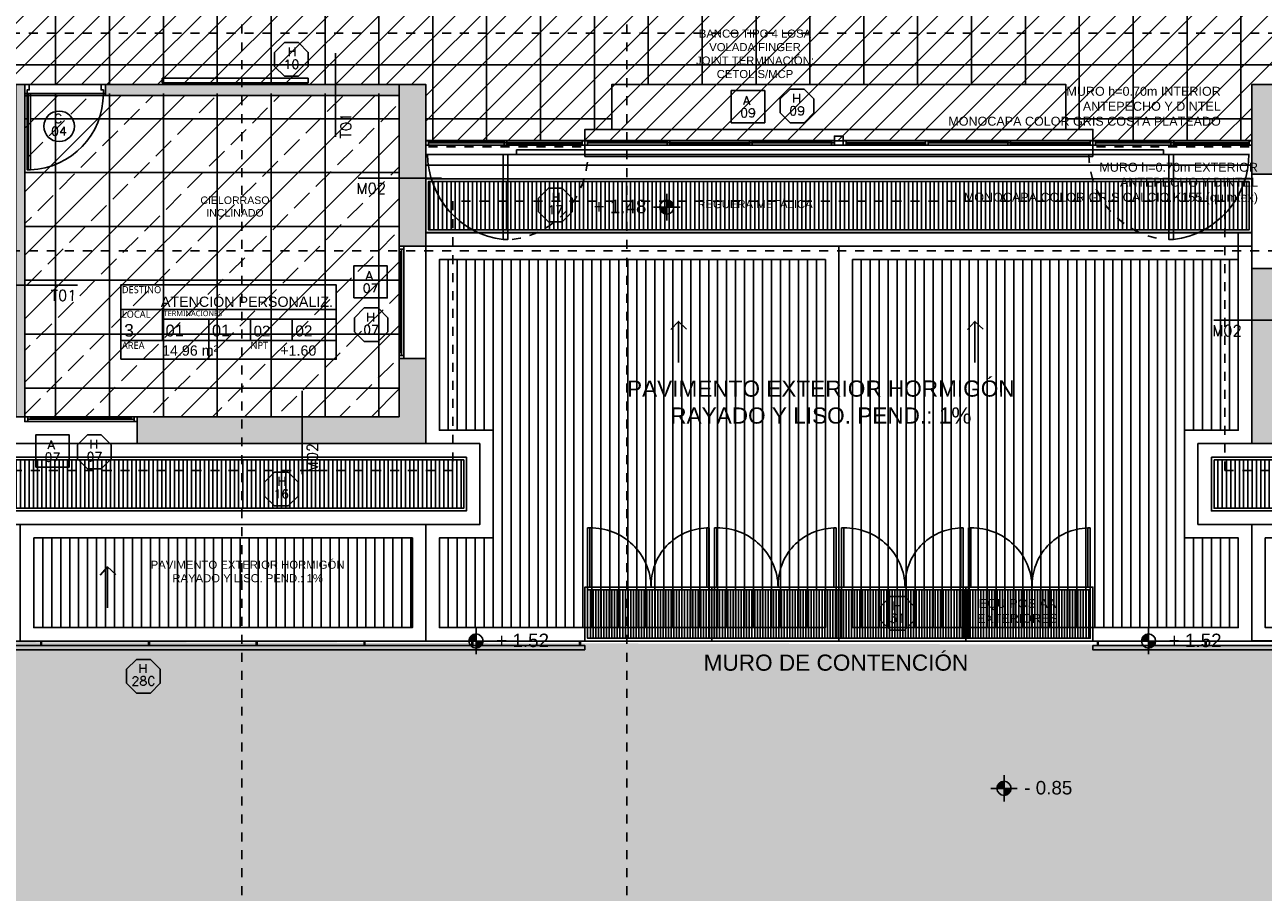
# Model space of a CAD drawing. Header units: metres. Extents: x -4243 to 4656, y 1445 to 4258.
# Tile 9 of 42: x 4468 to 4482, y 1564 to 1573. Entities that reach past the tile are written whole.
import ezdxf
from ezdxf.enums import TextEntityAlignment as Align

# ---------------------------------------------------------------- set-up
doc = ezdxf.new("R2010")
doc.units = ezdxf.units.M
doc.header["$LTSCALE"] = 0.3
for name, pattern in [('ACAD_ISO12W100', [21, 12, -3, 0, -3, 0, -3]), ('DASHDOT', [1, 0.5, -0.25, 0, -0.25]), ('HIDDEN', [9.525, 6.35, -3.175]), ('RAYITAS', [0.375, 0.25, -0.125])]:
    doc.linetypes.add(name, pattern=pattern)
for name, color, linetype in [('0 notas JP', 4, 'Continuous'), ('1E-Arq.Carlo', 252, 'Continuous'), ('A ALUMINIO', 4, 'Continuous'), ('A CARPINTERIA', 4, 'Continuous'), ('A CIELORRASO', 42, 'Continuous'), ('A EQUIPAMIENTO', 4, 'Continuous'), ('A HATCH MURO ALB', 252, 'Continuous'), ('A HATCH TABIQUE', 254, 'Continuous'), ('A HERRERÍA', 4, 'Continuous'), ('A MURO', 1, 'Continuous'), ('A MURO VISTO', 2, 'Continuous'), ('A PAVIMENTO', 253, 'Continuous'), ('A PROYECCION', 8, 'Continuous'), ('A PROYEECIÓN CUBIERTA', 242, 'Continuous'), ('A TABIQUE', 2, 'Continuous'), ('MURO_CONTENCIÓN', 2, 'Continuous'), ('TXT', 3, 'Continuous'), ('TXT 1.100', 3, 'Continuous'), ('TXT COTA', 3, 'Continuous'), ('TXT PLANILLAS', 3, 'Continuous'), ('TXT TERMINACIONES', 3, 'Continuous')]:
    doc.layers.add(name, color=color, linetype=linetype)
doc.layers.add('A_PAVIMENTO EXT_', color=254, linetype='Continuous', lineweight=9)
doc.styles.add('arial', font='arial.ttf')
doc.styles.add('ROMANS', font='romans', dxfattribs={"height": 2})
doc.styles.add('Tahoma', font='tahoma.ttf')
doc.styles.add('TXT-100-S', font='l_10646.ttf')
doc.styles.add('TXT-ANOT', font='arial.ttf')
pattern_1 = [(360, (4751.89445, 1300.45805), (7e-16, 0.6), []), (90, (4751.89445, 1300.45805), (-0.6, 6e-16), [])]
pattern_2 = [(90, (-3704.41238, -1648.74289), (-0.047625, -1e-17), [])]
pattern_3 = [(90, (4476.66764, 1570.68923), (-0.1, 9e-17), [])]

# ---------------------------------------------------------------- blocks, each defined once
blk = doc.blocks.new('A07')
for p, q in [((0, 0), (1.15, 0)), ((1.15, -0.05), (0, -0.05)), ((1.12, -0.025), (0.03, -0.025))]:
    blk.add_line(p, q)
at = {"color": 8}
for p, q in [((1.09, -0.007), (0.06, -0.007)), ((1.09, -0.017), (0.06, -0.017))]:
    blk.add_line(p, q, dxfattribs=at)
for points in [[(0.03, 0), (0, 0), (0, -0.05), (0.03, -0.05)], [(0.06, 0), (0.03, 0), (0.03, -0.025), (0.06, -0.025)], [(1.12, 0), (1.09, 0), (1.09, -0.025), (1.12, -0.025)], [(1.12, 0), (1.15, 0), (1.15, -0.05), (1.12, -0.05)]]:
    blk.add_lwpolyline(points, close=True)
blk = doc.blocks.new('C02')
for p, q in [((-0.037, 0), (-0.037, 0.85)), ((-0.9, 0), (-0.025, 0)), ((0, -0.1), (-0.9, -0.1))]:
    blk.add_line(p, q)
blk.add_lwpolyline([(-0.065, 0), (-0.065, 0.85), (-0.025, 0.85), (-0.025, 0)], close=True)
for points in [[(-0.875, 0), (-0.875, -0.04), (-0.85, -0.04), (-0.85, -0.1), (-0.9, -0.1), (-0.9, 0), (-0.875, 0)], [(-0.025, 0), (-0.025, -0.04), (-0.05, -0.04), (-0.05, -0.1), (0, -0.1), (0, 0), (-0.025, 0)]]:
    blk.add_lwpolyline(points)
blk.add_arc((-0.027, 0.003), 0.848, 92.3966, 180.207)
blk = doc.blocks.new('LOCAL_PLANTA')
for p, q in [((0, 0.634), (2.74, 0.634)), ((0.531, 0.238), (0.531, 0.634)), ((0.531, 0.512), (2.74, 0.512)), ((1.12, 0), (1.12, 0.512)), ((1.65, 0.238), (1.65, 0.512)), ((2.18, 0.238), (2.18, 0.512)), ((0, 0.238), (2.74, 0.238))]:
    blk.add_line(p, q)
blk.add_lwpolyline([(0, 0), (2.74, 0), (2.74, 0.946), (0, 0.946)], close=True)
at = {"width": 1.20472, "attachment_point": 1, "style": 'TXT-100-S'}
for s, insert, char_height in [('DESTINO', (0.015, 0.931), 0.09), ('LOCAL', (0.015, 0.619), 0.09), ('TERMINACIONES', (0.546, 0.619), 0.07), ('AREA', (0.015, 0.223), 0.09), ('NPT', (1.65, 0.223), 0.09)]:
    blk.add_mtext(s, dxfattribs=dict(at, insert=insert, char_height=char_height))
at = {"style": 'arial'}
for tag, p, height in [('DESTINO', (0.51, 0.667), 0.16), ('NºLOCAL', (0.044, 0.289), 0.16), ('PISO', (0.571, 0.291), 0.15), ('ZOC', (1.16, 0.291), 0.15), ('PARED', (1.69, 0.291), 0.14), ('TECHO', (2.22, 0.291), 0.14), ('AREA', (0.526, 0.047), 0.15), ('NPT', (2.029, 0.047), 0.15)]:
    blk.add_attdef(tag, p, '', height=height, dxfattribs=at)
blk = doc.blocks.new('H09')
for p, q in [((-146.237, 86.844), (-145.397, 86.844)), ((-146.237, 86.819), (-145.397, 86.819)), ((-146.237, 86.794), (-145.397, 86.794)), ((-145.397, 86.819), (-144.527, 86.819)), ((-145.367, 86.844), (-144.487, 86.844)), ((-145.367, 86.794), (-144.487, 86.794)), ((-144.467, 86.844), (-143.581, 86.844)), ((-144.467, 86.819), (-143.581, 86.819)), ((-144.467, 86.794), (-143.581, 86.794)), ((-140.702, 86.844), (-143.579, 86.844)), ((-143.579, 86.819), (-142.663, 86.819)), ((-141.718, 86.794), (-143.579, 86.794)), ((-140.702, 86.844), (-142.648, 86.844)), ((-141.748, 86.819), (-142.633, 86.819)), ((-141.588, 86.819), (-141.618, 86.819)), ((-140.702, 86.794), (-141.618, 86.794)), ((-140.702, 86.819), (-141.588, 86.819)), ((-140.672, 86.819), (-140.702, 86.819)), ((-140.672, 86.844), (-139.786, 86.844)), ((-140.672, 86.819), (-139.904, 86.819)), ((-140.672, 86.794), (-139.786, 86.794)), ((-138.87, 86.819), (-139.904, 86.819)), ((-137.115, 86.844), (-139.756, 86.844)), ((-137.1, 86.794), (-139.756, 86.794)), ((-137.085, 86.844), (-138.919, 86.844)), ((-137.1, 86.819), (-138.81, 86.819))]:
    blk.add_line(p, q)
at = {"color": 8}
for p, q in [((-146.237, 86.837), (-145.397, 86.837)), ((-146.237, 86.827), (-145.397, 86.827)), ((-145.367, 86.812), (-144.527, 86.812)), ((-145.367, 86.802), (-144.527, 86.802)), ((-144.467, 86.837), (-143.581, 86.837)), ((-144.467, 86.827), (-143.581, 86.827)), ((-142.663, 86.812), (-143.551, 86.812)), ((-142.663, 86.802), (-143.551, 86.802)), ((-141.748, 86.837), (-142.633, 86.837)), ((-141.748, 86.827), (-142.633, 86.827)), ((-140.702, 86.812), (-141.588, 86.812)), ((-140.702, 86.802), (-141.588, 86.802)), ((-140.672, 86.837), (-139.786, 86.837)), ((-140.672, 86.827), (-139.786, 86.827)), ((-138.87, 86.812), (-139.756, 86.812)), ((-138.87, 86.802), (-139.756, 86.802)), ((-137.97, 86.837), (-138.81, 86.837)), ((-137.97, 86.827), (-138.81, 86.827)), ((-137.1, 86.812), (-137.94, 86.812)), ((-137.1, 86.802), (-137.94, 86.802))]:
    blk.add_line(p, q, dxfattribs=at)
at = {"linetype": 'HIDDEN'}
blk.add_line((-143.581, 86.819), (-143.551, 86.819), dxfattribs=at)
at = {"linetype": 'ByBlock'}
blk.add_line((-142.303, 86.794), (-143.551, 86.794), dxfattribs=at)
at = {"linetype": 'HIDDEN'}
for points in [[(-146.237, 86.844), (-146.267, 86.844), (-146.267, 86.794), (-146.237, 86.794)], [(-145.367, 86.844), (-145.397, 86.844), (-145.397, 86.794), (-145.367, 86.794)], [(-144.527, 86.844), (-144.497, 86.844), (-144.497, 86.794), (-144.527, 86.794)], [(-144.467, 86.794), (-144.497, 86.794), (-144.497, 86.844), (-144.467, 86.844)], [(-143.581, 86.794), (-143.551, 86.794), (-143.551, 86.844), (-143.581, 86.844)], [(-140.672, 86.794), (-140.702, 86.794), (-140.702, 86.844), (-140.672, 86.844)], [(-139.786, 86.794), (-139.756, 86.794), (-139.756, 86.844), (-139.786, 86.844)]]:
    blk.add_lwpolyline(points, close=True, dxfattribs=at)
for points in [[(-142.633, 86.844), (-142.663, 86.844), (-142.663, 86.794), (-142.633, 86.794)], [(-141.718, 86.844), (-141.748, 86.844), (-141.748, 86.794), (-141.718, 86.794)], [(-141.718, 86.744), (-141.618, 86.744), (-141.618, 86.844), (-141.718, 86.844)], [(-141.588, 86.844), (-141.618, 86.844), (-141.618, 86.794), (-141.588, 86.794)], [(-140.672, 86.844), (-140.702, 86.844), (-140.702, 86.794), (-140.672, 86.794)], [(-138.84, 86.844), (-138.87, 86.844), (-138.87, 86.794), (-138.84, 86.794)], [(-138.81, 86.844), (-138.84, 86.844), (-138.84, 86.794), (-138.81, 86.794)], [(-137.94, 86.844), (-137.97, 86.844), (-137.97, 86.794), (-137.94, 86.794)], [(-137.07, 86.844), (-137.1, 86.844), (-137.1, 86.794), (-137.07, 86.794)]]:
    blk.add_lwpolyline(points, close=True)
blk = doc.blocks.new('*U518')
at = {"color": 0, "linetype": 'ByBlock'}
blk.add_lwpolyline([(-0.287, -0.195), (0.287, -0.195), (0.287, 0.354), (-0.287, 0.354)], close=True, dxfattribs=at)
at = {"color": 0, "linetype": 'ByBlock', "style": 'ROMANS', "width": 1.1}
blk.add_text('A', height=0.15, dxfattribs=at).set_placement((-0.088, 0.112))
at = {"color": 0, "linetype": 'ByBlock', "style": 'ROMANS', "width": 1.05}
blk.add_attdef('NRO', text='', height=0.15, dxfattribs=at).set_placement((0, -0.027), align=Align.MIDDLE)
blk = doc.blocks.new('*U519')
at = {"color": 0, "linetype": 'ByBlock', "ltscale": 0.1}
blk.add_lwpolyline([(0, 0.344), (0.119, 0.344), (0.288, 0.175), (0.288, -0.064), (0.119, -0.233), (0, -0.233), (-0.119, -0.233), (-0.288, -0.064), (-0.288, 0.175), (-0.119, 0.344)], close=True, dxfattribs=at)
at = {"color": 0, "style": 'ROMANS', "width": 1.1}
blk.add_text('H', height=0.15, dxfattribs=at).set_placement((-0.088, 0.112))
at = {"color": 0, "linetype": 'ByBlock', "style": 'ROMANS', "width": 1.05}
blk.add_attdef('NRO', text='', height=0.15, dxfattribs=at).set_placement((0, -0.027), align=Align.MIDDLE)
blk = doc.blocks.new('*U517')
blk.add_circle((0.003, 0.055), 0.262)
at = {"style": 'ROMANS', "width": 1.1}
blk.add_text('C', height=0.15, dxfattribs=at).set_placement((-0.088, 0.112))
at = {"color": 0, "linetype": 'ByBlock', "style": 'ROMANS', "width": 1.05}
blk.add_attdef('NRO', text='', height=0.15, dxfattribs=at).set_placement((0, -0.027), align=Align.MIDDLE)
blk = doc.blocks.new('FLECHA')
at = {"layer": 'TXT', "ltscale": 0.3}
for points in [[(2941.578, 1071.659), (2941.578, 1071.202)], [(2941.486, 1071.286), (2941.578, 1071.202), (2941.661, 1071.293)]]:
    blk.add_lwpolyline(points, dxfattribs=at)
blk = doc.blocks.new('*U590')
at = {"linetype": 'DASHDOT'}
blk.add_line((0, -7.94), (0, -1194.68), dxfattribs=at)
at = {"style": 'Tahoma', "flags": 8}
for tag, p in [('NOMBRE_DE_CORTE_1', (0, 0)), ('NOMBRE_DE_CORTE_2', (0, -1202.62))]:
    blk.add_attdef(tag, text='', height=4, dxfattribs=at).set_placement(p, align=Align.BOTTOM_CENTER)
for tag, p in [('NUMERO_DE_PAGINA_1', (0, -1.59)), ('NUMERO_DE_PAGINA_2', (0, -1204.21))]:
    blk.add_attdef(tag, text='', height=3, dxfattribs=at).set_placement(p, align=Align.TOP_CENTER)
blk = doc.blocks.new('TIPO_MURO')
at = {"linetype": 'Continuous'}
blk.add_line((-1.161, 0), (0, 0), dxfattribs=at)
at = {"style": 'ROMANS', "oblique": 0.1745}
blk.add_attdef('M00', text='', height=0.15, dxfattribs=at).set_placement((-0.606, 0.22), align=Align.TOP_LEFT)
blk = doc.blocks.new('A$C4CB05E78')
at = {"layer": 'TXT PLANILLAS'}
ref = blk.add_blockref('TIPO_MURO', (-3.12, -0.746), dxfattribs=dict(at, xscale=0.8, yscale=0.8, zscale=0.8, rotation=270))
ref.add_attrib('M00', 'T01', dxfattribs={"layer": '0', "height": 0.12, "rotation": 90, "style": 'ROMANS', "oblique": 0.1745}).set_placement((-3.064, -0.478), align=Align.TOP_RIGHT)
ref = blk.add_blockref('TIPO_MURO', (-2.867, -1.206), dxfattribs=dict(at, xscale=0.8, yscale=0.8, zscale=0.8, rotation=179.9999999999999))
ref.add_attrib('M00', 'M02', dxfattribs={"layer": '0', "height": 0.12, "style": 'ROMANS', "oblique": 0.1745}).set_placement((-2.558, -1.262), align=Align.TOP_RIGHT)
ref = blk.add_blockref('TIPO_MURO', (-5.993, -2.398), dxfattribs=dict(at, xscale=-0.8, yscale=0.8, zscale=0.8, rotation=179.9999999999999))
ref.add_attrib('M00', 'T01', dxfattribs={"layer": '0', "height": 0.12, "style": 'ROMANS', "oblique": 0.1745}).set_placement((-6.005, -2.454), align=Align.TOP_RIGHT)
ref = blk.add_blockref('TIPO_MURO', (6.663, -2.79), dxfattribs=dict(at, xscale=0.8, yscale=0.8, zscale=0.8, rotation=179.9999999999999))
ref.add_attrib('M00', 'M02', dxfattribs={"layer": '0', "height": 0.12, "style": 'ROMANS', "oblique": 0.1745}).set_placement((6.972, -2.846), align=Align.TOP_RIGHT)
ref = blk.add_blockref('TIPO_MURO', (-3.493, -4.506), dxfattribs=dict(at, xscale=0.8, yscale=0.8, zscale=0.8, rotation=270))
ref.add_attrib('M00', 'M02', dxfattribs={"layer": '0', "height": 0.12, "rotation": 90, "style": 'ROMANS', "oblique": 0.1745}).set_placement((-3.436, -4.157), align=Align.TOP_RIGHT)
blk = doc.blocks.new('A$C255B2852')
at = {"layer": 'TXT TERMINACIONES', "char_height": 0.1, "attachment_point": 9, "style": 'arial'}
for s, width, insert in [('MURO h=0.70m INTERIOR\\PANTEPECHO Y DINTEL\\PMONOCAPA COLOR GRIS COSTA PLATEADO \\P', 5.05965, (6.782, -0.46)), ('MURO h=0.70m EXTERIOR \\PANTEPECHO Y DINTEL\\PMONOCAPA COLOR GRIS CALCIO K155 (quimtex) \\P', 5.62173, (7.196, -1.335))]:
    blk.add_mtext_dynamic_manual_height_columns(s, width=width, gutter_width=0.000625, heights=[0], dxfattribs=dict(at, insert=insert))
blk = doc.blocks.new('NIVEL')
h = blk.add_hatch(color=256)
h.paths.add_polyline_path([(0, 0.078, 0.414214), (-0.078, 0), (0, 0)])
h.paths.add_polyline_path([(0.078, 0), (0, 0), (0, -0.078, 0.414214)])
for p, q in [((0, -0.148), (0, 0.148)), ((0.148, 0), (-0.148, 0))]:
    blk.add_line(p, q)
blk.add_circle((0, 0), 0.0782)
at = {"style": 'arial'}
blk.add_attdef('NIVEL', (0.225, -0.068), '', height=0.15, dxfattribs=at)
blk = doc.blocks.new('Reguera 1')
at = {"layer": 'A HERRERÍA'}
h = blk.add_hatch(dxfattribs=at)
h.set_pattern_fill('LINE', color=252, scale=0.015, angle=450)
h.set_pattern_definition([(90, (-3695.665177, -1645.642905), (-0.047625, -1e-17), [])])
h.paths.add_polyline_path([(2.856, 2.381), (11.993, 2.381), (11.993, 2.921), (2.856, 2.921)])
h = blk.add_hatch(dxfattribs=at)
h.set_pattern_fill('LINE', color=252, scale=0.015, angle=450)
h.set_pattern_definition(pattern_2)
h.paths.add_polyline_path([(-10.082, -0.72), (3.246, -0.719), (3.246, -0.179), (-10.082, -0.18)])
h = blk.add_hatch(dxfattribs=at)
h.set_pattern_fill('LINE', color=252, scale=0.015, angle=450)
h.set_pattern_definition(pattern_2)
h.paths.add_polyline_path([(25.221, -0.72), (11.603, -0.719), (11.603, -0.179), (25.221, -0.18)])
at = {"layer": 'A HERRERÍA', "color": 252}
for points in [[(12.023, 3.101), (2.826, 3.101), (2.826, 2.201), (12.023, 2.201)], [(11.993, 2.921), (2.856, 2.921), (2.856, 2.381), (11.993, 2.381)], [(3.426, 0.001), (-10.262, 0.001), (-10.262, -0.899), (3.426, -0.899)], [(11.423, 0.001), (25.401, 0.001), (25.401, -0.899), (11.423, -0.899)], [(3.246, -0.179), (-10.082, -0.179), (-10.082, -0.719), (3.246, -0.719)], [(11.603, -0.179), (25.221, -0.179), (25.221, -0.719), (11.603, -0.719)]]:
    blk.add_lwpolyline(points, close=True, dxfattribs=at)
for points in [[(12.023, 2.951), (2.826, 2.951), (2.826, 2.351), (12.023, 2.351), (12.023, 2.951), (12.023, 2.951)], [(3.276, -0.149), (-10.112, -0.149), (-10.112, -0.749), (3.276, -0.749), (3.276, -0.149), (3.276, -0.149)], [(11.573, -0.149), (25.251, -0.149), (25.251, -0.749), (11.573, -0.749), (11.573, -0.149), (11.573, -0.149)], [(11.573, -0.149), (25.251, -0.149), (25.251, -0.749), (11.573, -0.749), (11.573, -0.149), (11.573, -0.149)]]:
    blk.add_lwpolyline(points, dxfattribs=at)
blk = doc.blocks.new('Pav 2')
at = {"layer": 'A PAVIMENTO'}
h = blk.add_hatch(dxfattribs=at)
h.set_pattern_fill('_USER', color=256, scale=0.1, angle=-270, pattern_type=0)
h.set_pattern_definition([(90, (0.15, -0.14997), (-0.1, 4e-17), [])])
h.paths.add_polyline_path([(0.15, -0.15), (4.309, -0.15), (4.309, -1.148), (0.15, -1.148)])
for points in [[(0, 0), (4.459, 0), (4.459, -1.298), (0, -1.298)], [(0.15, -0.15), (4.309, -0.15), (4.309, -1.148), (0.15, -1.148)]]:
    blk.add_lwpolyline(points, close=True, dxfattribs=at)
blk = doc.blocks.new('cielorraso')
at = {"layer": 'A CIELORRASO'}
h = blk.add_hatch(dxfattribs=at)
h.set_pattern_fill('_USER', color=256, scale=0.2, angle=45, pattern_type=0)
h.set_pattern_definition([(45, (0, 0), (-0.141421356, 0.141421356), [])])
h.paths.add_polyline_path([(4465.654, 1574.889), (4491.111, 1574.889), (4491.111, 1572.639), (4481.416, 1572.639), (4481.416, 1572.014), (4472.219, 1572.014), (4472.219, 1572.639), (4465.654, 1572.639)])
h = blk.add_hatch(dxfattribs=at)
h.set_pattern_fill('JIS_STN_2.5', color=256, scale=0.2)
h.paths.add_polyline_path([(4471.919, 1572.518), (4471.919, 1568.939), (4467.751, 1568.939), (4467.751, 1572.518)])
h.paths.add_polyline_path([(4467.651, 1568.939), (4463.484, 1568.939), (4463.484, 1572.339), (4465.654, 1572.339), (4465.654, 1572.519), (4467.651, 1572.519)])
at = {"layer": 'A CIELORRASO', "insert": (4470.093, 1571.281), "char_height": 0.105, "attachment_point": 5, "style": 'TXT-ANOT'}
blk.add_mtext_dynamic_manual_height_columns('{\\H0.8x;CIELORRASO \\PINCLINADO}', width=1.17762, gutter_width=0.000625, heights=[0], dxfattribs=at)
blk = doc.blocks.new('CIELORRASO1')
at = {"layer": 'A CIELORRASO'}
for points in [[(4565.654, 1574.889), (4591.111, 1574.889), (4591.111, 1572.639), (4581.416, 1572.639), (4581.416, 1572.014), (4572.219, 1572.014), (4572.219, 1572.639), (4565.654, 1572.639)], [(4571.919, 1572.518), (4571.919, 1568.939), (4567.751, 1568.939), (4567.751, 1572.518)]]:
    blk.add_lwpolyline(points, close=True, dxfattribs=at)
at = {"layer": 'A ALUMINIO'}
blk.add_blockref('cielorraso', (99.999, -0.001), dxfattribs=at)
blk = doc.blocks.new('*U516')
at = {"linetype": 'DASHDOT'}
blk.add_line((0, -7.94), (0, -1640.17), dxfattribs=at)
at = {"style": 'Tahoma', "flags": 8}
for tag, p in [('NOMBRE_DE_CORTE_1', (0, 0)), ('NOMBRE_DE_CORTE_2', (0, -1648.11))]:
    blk.add_attdef(tag, text='', height=4, dxfattribs=at).set_placement(p, align=Align.BOTTOM_CENTER)
for tag, p in [('NUMERO_DE_PAGINA_1', (0, -1.59)), ('NUMERO_DE_PAGINA_2', (0, -1649.7))]:
    blk.add_attdef(tag, text='', height=3, dxfattribs=at).set_placement(p, align=Align.TOP_CENTER)

msp = doc.modelspace()

# ---------------------------------------------------------------- hatches: boundary and pattern name
at = {"layer": 'A HATCH MURO ALB'}
h = msp.add_hatch(color=256, dxfattribs=at)
h.dxf.hatch_style = 1
h.paths.add_polyline_path([(4471.91904, 1570.83922), (4472.21904, 1570.83922), (4472.21904, 1572.63922), (4471.91904, 1572.63922)])
h = msp.add_hatch(color=256, dxfattribs=at)
h.dxf.hatch_style = 1
h.paths.add_polyline_path([(4491.05603, 1572.63918), (4491.05603, 1572.33918), (4492.61427, 1572.33927), (4492.61427, 1572.38927), (4492.61427, 1572.63918)])
h.paths.add_polyline_path([(4489.47874, 1572.63918), (4489.47874, 1572.33918), (4489.75603, 1572.33918), (4489.75603, 1572.53925), (4489.75603, 1572.56425), (4489.75603, 1572.63918)])
h.paths.add_polyline_path([(4493.51427, 1568.63925), (4493.51427, 1568.93925), (4488.02874, 1568.93925), (4488.02874, 1568.88925), (4488.02874, 1568.63925)])
h.paths.add_polyline_path([(4486.07874, 1568.63923), (4486.07874, 1568.88925), (4486.07874, 1568.93925), (4484.00875, 1568.93925), (4484.00874, 1568.63925)])
h.paths.add_polyline_path([(4481.71624, 1568.93925), (4481.71624, 1570.58925), (4481.41624, 1570.58925), (4481.41624, 1568.63927), (4482.53874, 1568.63925), (4482.53874, 1568.93925)])
h.paths.add_polyline_path([(4481.41624, 1571.63925), (4481.71624, 1571.63925), (4481.71624, 1572.63925), (4481.41624, 1572.63925)])
h = msp.add_hatch(color=256, dxfattribs=at)
h.dxf.hatch_style = 1
h.paths.add_polyline_path([(4469.00128, 1568.93922), (4469.00128, 1568.63922), (4472.21904, 1568.63922), (4472.21904, 1569.58922), (4471.91904, 1569.58922), (4471.91904, 1568.93922)])
h.paths.add_polyline_path([(4466.40128, 1568.63922), (4466.40128, 1568.93922), (4463.48353, 1568.93922), (4463.48353, 1570.73922), (4463.18353, 1570.73922), (4463.18353, 1568.63922)])
at = {"layer": 'A HATCH TABIQUE'}
h = msp.add_hatch(color=256, dxfattribs=at)
h.dxf.hatch_style = 1
h.paths.add_polyline_path([(4467.65128, 1568.93922), (4467.65128, 1572.63922), (4467.75128, 1572.63922), (4467.75128, 1568.93922)])
h = msp.add_hatch(color=256, dxfattribs=at)
h.dxf.hatch_style = 1
h.paths.add_polyline_path([(4468.65128, 1572.63922), (4468.65128, 1572.51922), (4471.91917, 1572.51819), (4471.91904, 1572.63921)])
at = {"layer": 'A HERRERÍA'}
h = msp.add_hatch(dxfattribs=at)
h.set_pattern_fill('_USER', color=252, scale=0.03, angle=-270, pattern_type=0)
h.set_pattern_definition([(90, (0, 0), (-0.03, 3e-17), [])])
h.paths.add_polyline_path([(4474.01904, 1567.0108), (4479.61625, 1567.0108), (4479.61625, 1566.4708), (4474.01904, 1566.4708)])
at = {"layer": 'A PAVIMENTO'}
h = msp.add_hatch(dxfattribs=at)
h.set_pattern_fill('_USER', color=256, scale=0.6, angle=1260, double=1, pattern_type=0)
h.set_pattern_definition(pattern_1)
h.paths.add_polyline_path([(4485.79693, 1574.88916), (4485.79693, 1574.7892), (4485.58751, 1574.88916)], flags=16)
h.paths.add_polyline_path([(4484.9636, 1574.6892), (4487.76348, 1574.6892), (4487.76348, 1574.7392), (4487.76348, 1574.88916), (4490.21104, 1574.88915), (4490.21104, 1572.63915), (4481.41624, 1572.63921), (4481.41624, 1572.01422), (4479.64625, 1572.01422), (4479.64625, 1572.13922), (4479.34625, 1572.13922), (4479.34625, 1572.63922), (4474.28904, 1572.63922), (4474.28904, 1572.13922), (4473.98904, 1572.13922), (4473.98904, 1572.01422), (4472.21904, 1572.01422), (4472.21904, 1572.63922), (4466.55896, 1572.63922), (4466.55896, 1574.88922), (4472.27353, 1574.8892), (4472.27353, 1574.6892), (4475.83607, 1574.6892), (4476.20889, 1574.6892), (4477.32353, 1574.6892), (4478.98271, 1574.6892), (4479.17019, 1574.6892), (4480.12353, 1574.6892), (4480.12353, 1574.88918), (4484.9636, 1574.88916)])
h = msp.add_hatch(dxfattribs=at)
h.set_pattern_fill('_USER', color=256, scale=0.6, angle=1260, double=1, pattern_type=0)
h.set_pattern_definition(pattern_1)
h.paths.add_polyline_path([(4471.91904, 1570.83922), (4471.91904, 1572.33922), (4468.6031, 1572.33922, -0.33468721), (4467.81628, 1571.68931), (4467.81628, 1571.68922), (4467.77628, 1571.68922), (4467.77628, 1572.33922), (4467.75128, 1572.33922), (4467.75128, 1568.93922), (4471.91904, 1568.93922), (4471.91904, 1569.58922)])
h.paths.add_polyline_path([(4468.6031, 1572.33922), (4467.81628, 1572.33922), (4467.81628, 1571.68931, 0.33468721)], flags=17)
h.paths.add_polyline_path([(4468.62628, 1572.53922), (4467.81628, 1572.53922), (4467.81628, 1572.33922), (4468.6031, 1572.33922, 0.05959096)])
h.paths.add_polyline_path([(4471.91904, 1572.53922), (4468.65128, 1572.53922), (4468.62628, 1572.53922, -0.05959087), (4468.6031, 1572.33922), (4471.91904, 1572.33922)])
h = msp.add_hatch(dxfattribs=at)
h.set_pattern_fill('_USER', color=256, scale=0.1, angle=-270, pattern_type=0)
h.set_pattern_definition(pattern_3)
h.paths.add_polyline_path([(4476.66764, 1570.68923), (4476.66764, 1566.5908), (4472.36904, 1566.5908), (4472.36904, 1567.58922), (4472.96903, 1567.58921), (4472.96903, 1568.78927), (4472.36904, 1568.78927), (4472.36904, 1570.68922)])
h = msp.add_hatch(dxfattribs=at)
h.set_pattern_fill('_USER', color=256, scale=0.1, angle=-270, pattern_type=0)
h.set_pattern_definition(pattern_3)
h.paths.add_polyline_path([(4476.96764, 1570.68923), (4476.96764, 1566.5908), (4481.26624, 1566.5908), (4481.26624, 1567.58922), (4480.66625, 1567.58921), (4480.66625, 1568.78927), (4481.26624, 1568.78927), (4481.26624, 1570.68922)])
h = msp.add_hatch(dxfattribs=at)
h.set_pattern_fill('_USER', color=256, scale=0.1, angle=-270, pattern_type=0)
h.set_pattern_definition([(90, (4467.85128, 1567.58925), (-0.1, 9e-17), [])])
h.paths.add_polyline_path([(4467.85129, 1567.58925), (4472.06904, 1567.58925), (4472.06904, 1566.5908), (4467.85129, 1566.5908)])
at = {"layer": 'A_PAVIMENTO EXT_'}
h = msp.add_hatch(dxfattribs=at)
h.set_pattern_fill('AR-CONC', color=252, scale=0.004)
h.set_pattern_definition([(50, (-4e-07, -0.05155), (0.728738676, -0.06375634), [0.0762, -0.8382]), (355, (-4e-07, -0.05155), (-0.14097369, 0.76422738), [0.06096, -0.67056234]), (100.451445, (0.0607, -0.0569), (0.58776499, 0.70047101), [0.06476004, -0.71236098]), (46.1842, (-4e-07, 0.15165), (1.08431616, -0.16816931), [0.1143, -1.2573]), (96.635558, (0.0904, 0.1376), (0.94961654, 0.9897045), [0.0971401, -1.06854243]), (351.18415, (-4e-07, 0.1516), (0.94961654, 0.9897045), [0.09143987, -1.00583893]), (21, (0.1016, 0.10085), (0.606457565, -0.40906079), [0.0762, -0.8382]), (326, (0.1016, 0.10085), (0.24720811, 0.73675186), [0.06096, -0.67056]), (71.451445, (0.15214, 0.06676), (0.85366568, 0.32769108), [0.06476004, -0.71235975]), (37.5, (-4e-07, -0.05155), (0.012354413, 0.338220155), [0, -0.662432, 0, -0.68072, 0, -0.6731]), (7.5, (-4e-07, -0.05155), (0.26727865, 0.4007223), [0, -0.388112, 0, -0.647192, 0, -0.25654]), (327.5, (-0.22657, -0.05155), (0.54236238, -0.022914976), [0, -0.254, 0, -0.79248, 0, -1.05156]), (317.5, (-0.32817, -0.05155), (0.592516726, 0.101705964), [0, -0.3302, 0, -0.526288, 0, -0.74676])])
h.paths.add_polyline_path([(4496.09429, 1592.61769), (4462.48328, 1592.61769), (4462.48329, 1589.66294), (4462.13353, 1589.66294), (4462.13353, 1587.88037), (4466.83362, 1587.88037), (4466.83362, 1590.37486), (4466.62857, 1590.37486), (4466.62857, 1590.77486), (4473.09367, 1590.77486), (4473.09367, 1590.37061), (4472.87353, 1590.37486), (4472.87353, 1587.88037), (4495.14429, 1587.88037), (4495.14429, 1588.93037), (4496.09429, 1588.93037)])
h.paths.add_polyline_path([(4499.509, 1564.50869), (4485.37438, 1564.50869), (4485.37438, 1566.38925), (4462.0832, 1566.4408), (4462.0832, 1563.85423), (4499.65796, 1558.70844)])
h.paths.add_polyline_path([(4459.13117, 1591.51449), (4456.0512, 1591.51449), (4456.0512, 1593.93894), (4459.13117, 1593.93894)])
h.paths.add_polyline_path([(4456.20119, 1568.78922), (4458.9812, 1568.78922), (4458.9812, 1572.14516), (4458.68118, 1572.14516), (4458.6812, 1575.70266), (4458.98119, 1575.70266), (4458.98119, 1579.26016), (4458.68118, 1579.26016), (4458.6812, 1582.86922), (4458.98119, 1582.86922), (4458.9812, 1587.67882), (4456.20119, 1587.67882)])
h.paths.add_polyline_path([(4456.23049, 1568.48766), (4458.98119, 1568.48766), (4458.98119, 1567.88932), (4456.23049, 1567.88932)])

# ---------------------------------------------------------------- linework, layer by layer
at = {"layer": '1E-Arq.Carlo', "linetype": 'HIDDEN'}
for points in [[(4474.04571, 1567.7008), (4474.01904, 1567.7008), (4474.01904, 1567.0408), (4474.04571, 1567.0408)], [(4475.34668, 1567.7008), (4475.37334, 1567.7008), (4475.37334, 1567.0408), (4475.34668, 1567.0408)], [(4475.46001, 1567.7008), (4475.43334, 1567.7008), (4475.43334, 1567.0408), (4475.46001, 1567.0408)], [(4476.76098, 1567.7008), (4476.78764, 1567.7008), (4476.78764, 1567.0408), (4476.76098, 1567.0408)], [(4476.87431, 1567.7008), (4476.84764, 1567.7008), (4476.84764, 1567.0408), (4476.87431, 1567.0408)], [(4478.17528, 1567.7008), (4478.20194, 1567.7008), (4478.20194, 1567.0408), (4478.17528, 1567.0408)], [(4478.28861, 1567.7008), (4478.26194, 1567.7008), (4478.26194, 1567.0408), (4478.28861, 1567.0408)], [(4479.58958, 1567.7008), (4479.61625, 1567.7008), (4479.61625, 1567.0408), (4479.58958, 1567.0408)]]:
    msp.add_lwpolyline(points, close=True, dxfattribs=at)
for centre, radius, start, end in [((4474.05801, 1567.03268), 0.66823, 0.695873, 91.055036), ((4475.36581, 1567.06114), 0.63994, 91.713607, 181.821628), ((4475.47231, 1567.03268), 0.66823, 0.695873, 91.055036), ((4476.78011, 1567.06114), 0.63994, 91.713607, 181.821628), ((4476.88661, 1567.03268), 0.66823, 0.695873, 91.055036), ((4478.19441, 1567.06114), 0.63994, 91.713607, 181.821628), ((4478.30092, 1567.03268), 0.66823, 0.695873, 91.055036), ((4479.60872, 1567.06114), 0.63994, 91.713607, 181.821628)]:
    msp.add_arc(centre, radius, start, end, dxfattribs=at)
at = {"layer": 'A EQUIPAMIENTO', "elevation": -6.16268}
msp.add_lwpolyline([(4469.27983, 1572.70966), (4470.90707, 1572.70966), (4470.90707, 1572.65893), (4469.27983, 1572.65893)], close=True, dxfattribs=at)
at = {"layer": 'A HERRERÍA', "color": 8, "linetype": 'RAYITAS'}
for points in [[(4472.24905, 1571.94413), (4473.98905, 1571.9441)], [(4481.38624, 1571.94405), (4479.64625, 1571.94405)]]:
    msp.add_lwpolyline(points, dxfattribs=at)
at = {"layer": 'A HERRERÍA'}
for points in [[(4473.2277, 1571.91168), (4480.43246, 1571.91168), (4480.43246, 1571.86168), (4473.2277, 1571.86168)], [(4473.12937, 1571.86168), (4473.07959, 1571.86168), (4473.07959, 1570.91172), (4473.12937, 1570.91172)], [(4480.49316, 1571.86168), (4480.54293, 1571.86168), (4480.54293, 1570.91172), (4480.49316, 1570.91172)], [(4473.98904, 1566.3408), (4456.0512, 1566.3408), (4456.0512, 1566.3908), (4473.98904, 1566.3908)], [(4467.9294, 1566.3908), (4467.9394, 1566.3908), (4467.9394, 1566.4408), (4467.9294, 1566.4408)], [(4469.1294, 1566.4408), (4469.1394, 1566.4408), (4469.1394, 1566.3908), (4469.1294, 1566.3908)], [(4470.3294, 1566.4408), (4470.3394, 1566.4408), (4470.3394, 1566.3908), (4470.3294, 1566.3908)], [(4471.5294, 1566.4408), (4471.5394, 1566.4408), (4471.5394, 1566.3908), (4471.5294, 1566.3908)], [(4472.7294, 1566.4408), (4472.7394, 1566.4408), (4472.7394, 1566.3908), (4472.7294, 1566.3908)], [(4473.9294, 1566.4408), (4473.9394, 1566.4408), (4473.9394, 1566.3908), (4473.9294, 1566.3908)], [(4479.69662, 1566.4408), (4479.70662, 1566.4408), (4479.70662, 1566.3908), (4479.69662, 1566.3908)], [(4480.89662, 1566.4408), (4480.90662, 1566.4408), (4480.90662, 1566.3908), (4480.89662, 1566.3908)]]:
    msp.add_lwpolyline(points, close=True, dxfattribs=at)
at = {"layer": 'A HERRERÍA', "color": 252}
msp.add_lwpolyline([(4472.21904, 1571.58921), (4481.41624, 1571.58921), (4481.41624, 1570.98921), (4472.21904, 1570.98921)], close=True, dxfattribs=at)
msp.add_lwpolyline([(4481.26624, 1570.98921), (4481.26624, 1568.79082)], dxfattribs=at)
at = {"layer": 'A HERRERÍA', "color": 253}
for points in [[(4479.64625, 1566.4408), (4473.98904, 1566.4408), (4473.98904, 1567.0408), (4479.64625, 1567.0408)], [(4475.43334, 1566.4708), (4475.43334, 1567.0408), (4476.78764, 1567.0408), (4476.78764, 1566.4708)], [(4478.26194, 1566.4708), (4479.61625, 1566.4708), (4479.61625, 1567.0408), (4478.26194, 1567.0408)]]:
    msp.add_lwpolyline(points, close=True, dxfattribs=at)
at = {"layer": 'A HERRERÍA', "color": 4}
for points in [[(4473.98904, 1567.0408), (4479.64625, 1567.0408), (4479.64625, 1566.4408), (4473.98904, 1566.4408)], [(4474.01904, 1567.0108), (4479.61625, 1567.0108), (4479.61625, 1566.4708), (4474.01904, 1566.4708)]]:
    msp.add_lwpolyline(points, close=True, dxfattribs=at)
at = {"layer": 'A HERRERÍA', "color": 253}
for points in [[(4475.37334, 1566.4708), (4474.01904, 1566.4708), (4474.01904, 1567.0408), (4475.43334, 1567.0408)], [(4475.37334, 1567.0408), (4475.37334, 1566.4708)], [(4475.40334, 1567.0408), (4475.40334, 1566.4408)], [(4476.81764, 1567.0408), (4476.81764, 1566.4408)], [(4476.84764, 1566.4708), (4476.84764, 1567.0408), (4478.20194, 1567.0408), (4478.20194, 1566.4708)], [(4478.23194, 1567.0408), (4478.23194, 1566.4408)], [(4478.20194, 1566.4708), (4476.84764, 1566.4708)]]:
    msp.add_lwpolyline(points, dxfattribs=at)
at = {"layer": 'A HERRERÍA'}
msp.add_lwpolyline([(4494.99429, 1566.4408), (4494.99429, 1566.3408), (4479.64625, 1566.3408), (4479.64625, 1566.3908), (4494.94429, 1566.3908), (4494.94429, 1566.4408)], dxfattribs=at)
for centre, start, end in [((4473.20036, 1571.86686), 180.011003, 262.793598), ((4480.42216, 1571.86686), 277.206402, 359.988997)]:
    msp.add_arc(centre, 0.96275, start, end, dxfattribs=at)
at = {"layer": 'A HERRERÍA', "color": 8, "linetype": 'RAYITAS'}
for centre, start, end in [((4473.05837, 1571.86686), 277.206402, 359.988997), ((4480.56416, 1571.86686), 180.011003, 262.793598)]:
    msp.add_arc(centre, 0.96275, start, end, dxfattribs=at)
at = {"layer": 'A MURO'}
for points in [[(4471.91904, 1570.83922), (4472.21904, 1570.83922), (4472.21904, 1572.63922), (4471.91904, 1572.63922)], [(4472.21904, 1569.58922), (4471.91904, 1569.58922), (4471.91904, 1568.93922), (4469.00128, 1568.93922), (4469.00128, 1568.63922), (4472.21904, 1568.63922)]]:
    msp.add_lwpolyline(points, close=True, dxfattribs=at)
for points in [[(4481.41624, 1571.63925), (4481.41624, 1572.63925), (4481.71624, 1572.63925), (4481.71624, 1571.63925), (4481.41624, 1571.63925)], [(4481.41624, 1568.63925), (4481.41624, 1570.58925), (4481.71624, 1570.58925), (4481.71624, 1568.93925), (4482.53874, 1568.93925), (4482.53874, 1568.63925), (4481.41624, 1568.63927)]]:
    msp.add_lwpolyline(points, dxfattribs=at)
at = {"layer": 'A MURO VISTO'}
for points in [[(4479.34625, 1572.13922), (4479.34625, 1572.63922), (4474.28904, 1572.63922), (4474.28904, 1572.13922)], [(4481.41624, 1570.58925), (4481.41624, 1571.63925)], [(4481.41624, 1570.93921), (4481.41624, 1571.63921)], [(4472.21904, 1570.83922), (4472.21904, 1569.58922)], [(4469.00128, 1568.63922), (4466.40128, 1568.63922)]]:
    msp.add_lwpolyline(points, dxfattribs=at)
msp.add_lwpolyline([(4479.64625, 1571.83922), (4473.98904, 1571.83922), (4473.98904, 1572.13922), (4479.64625, 1572.13922)], close=True, dxfattribs=at)
at = {"layer": 'A PAVIMENTO'}
msp.add_lwpolyline([(4472.21904, 1568.79078), (4472.21904, 1570.98921), (4481.41624, 1570.98921), (4481.41624, 1568.79082)], dxfattribs=at)
for points in [[(4476.81764, 1570.83923), (4476.81764, 1566.4408), (4472.21904, 1566.4408), (4472.21904, 1567.73922), (4472.81903, 1567.73921), (4472.81903, 1568.63927), (4472.21904, 1568.63927), (4472.21904, 1570.83922)], [(4476.66764, 1570.68923), (4476.66764, 1566.5908), (4472.36904, 1566.5908), (4472.36904, 1567.58922), (4472.96903, 1567.58921), (4472.96903, 1568.78927), (4472.36904, 1568.78927), (4472.36904, 1570.68922)], [(4476.96764, 1570.68923), (4476.96764, 1566.5908), (4481.26624, 1566.5908), (4481.26624, 1567.58922), (4480.66625, 1567.58921), (4480.66625, 1568.78927), (4481.26624, 1568.78927), (4481.26624, 1570.68922)], [(4467.70129, 1567.73925), (4472.21904, 1567.73925), (4472.21904, 1566.4408), (4467.70129, 1566.4408)], [(4467.85129, 1567.58925), (4472.06904, 1567.58925), (4472.06904, 1566.5908), (4467.85129, 1566.5908)]]:
    msp.add_lwpolyline(points, close=True, dxfattribs=at)
at = {"layer": 'A PROYECCION'}
for points in [[(4473.2277, 1571.86168), (4472.21904, 1571.86168)], [(4480.43246, 1571.86168), (4481.38624, 1571.86168)]]:
    msp.add_lwpolyline(points, dxfattribs=at)
at = {"layer": 'A PROYEECIÓN CUBIERTA', "linetype": 'RAYITAS'}
msp.add_lwpolyline([(4496.39429, 1583.36921), (4496.39429, 1571.95095), (4493.81427, 1571.95095), (4493.81427, 1568.33925), (4481.11624, 1568.33925), (4481.11624, 1571.33922), (4472.51904, 1571.33922), (4472.51904, 1568.33925), (4462.88353, 1568.33925), (4462.87445, 1572.19672), (4461.7833, 1572.19672), (4461.7833, 1583.36921), (4496.39429, 1583.36921)], dxfattribs=at)
at = {"layer": 'A TABIQUE'}
for p, q in [((4481.41624, 1572.63921), (4481.41624, 1572.63925)), ((4481.41624, 1572.63925), (4481.53624, 1572.63925)), ((4481.53624, 1572.63925), (4481.53624, 1572.63923))]:
    msp.add_line(p, q, dxfattribs=at)
for points in [[(4467.65128, 1568.93922), (4467.65128, 1572.63922), (4467.75128, 1572.63922), (4467.75128, 1568.93922), (4467.65128, 1568.93922)], [(4468.65128, 1572.63922), (4468.65128, 1572.51922), (4471.91917, 1572.51819), (4471.91904, 1572.63921), (4468.65128, 1572.63922)]]:
    msp.add_lwpolyline(points, dxfattribs=at)
at = {"layer": 'MURO_CONTENCIÓN'}
msp.add_lwpolyline([(4494.79429, 1566.4408), (4459.1312, 1566.4408), (4459.13119, 1567.73932)], dxfattribs=at)

# ---------------------------------------------------------------- block references
at = {"layer": '0 notas JP', "linetype": 'ACAD_ISO12W100', "xscale": -0.035, "yscale": 0.035, "zscale": 0.035}
for p in [(4470.16784, 1600.38723), (4474.4551, 1600.38723)]:
    msp.add_blockref('*U590', p, dxfattribs=at)
at = {"layer": '0 notas JP', "linetype": 'ACAD_ISO12W100', "yscale": 0.035, "zscale": 0.035, "rotation": 90}
for p, xscale in [((4446.72019, 1573.21145), 0.035), ((4446.72019, 1570.78865), -0.035)]:
    msp.add_blockref('*U516', p, dxfattribs=dict(at, xscale=xscale))
at = {"layer": 'A ALUMINIO'}
msp.add_blockref('CIELORRASO1', (-100, 0), dxfattribs=at)
at = {"layer": 'A ALUMINIO', "rotation": 180}
msp.add_blockref('H09', (4335.1492, 1658.80833), dxfattribs=at)
at = {"layer": 'A ALUMINIO', "color": 6, "xscale": -1.086956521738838, "yscale": 1.086956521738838, "zscale": 1.086956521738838, "rotation": 90}
msp.add_blockref('A07', (4471.91904, 1570.83922), dxfattribs=at)
at = {"layer": 'A ALUMINIO', "color": 6, "xscale": -1.086956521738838, "yscale": 1.086956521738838, "zscale": 1.086956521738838}
msp.add_blockref('A07', (4469.00128, 1568.93922), dxfattribs=at)
at = {"layer": 'A CARPINTERIA', "color": 6, "rotation": 180}
msp.add_blockref('C02', (4467.75128, 1572.53922), dxfattribs=at)
at = {"layer": 'A HERRERÍA'}
msp.add_blockref('A$C4CB05E78', (4474.33197, 1572.80412), dxfattribs=at)
at = {"layer": 'A HERRERÍA', "rotation": 359.9999999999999}
msp.add_blockref('A$C255B2852', (4474.28904, 1572.63922), dxfattribs=at)
at = {"layer": 'A PAVIMENTO'}
for name, p in [('Reguera 1', (4469.39324, 1568.63837)), ('Pav 2', (4481.41624, 1567.73922))]:
    msp.add_blockref(name, p, dxfattribs=at)
at = {"layer": 'TXT 1.100'}
ref = msp.add_blockref('NIVEL', (4474.90095, 1571.27397), dxfattribs=dict(at, xscale=-1))
ref.add_attrib('NIVEL', '+ 1.48', (4474.08597, 1571.20573), dxfattribs={"layer": '0', "height": 0.15, "style": 'arial'})
for p, values in [((4472.77653, 1566.4408), {'NIVEL': '+ 1.52'}), ((4480.26646, 1566.4408), {'NIVEL': '+ 1.52'}), ((4478.65666, 1564.79979), {'NIVEL': '- 0.85'})]:
    msp.add_blockref('NIVEL', p, dxfattribs=at).add_auto_attribs(values)
at = {"layer": 'TXT COTA', "rotation": 179.9999999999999}
for p in [(7416.60818, 2641.20211), (7419.91064, 2641.20211), (7410.25048, 2638.46902)]:
    msp.add_blockref('FLECHA', p, dxfattribs=at)
at = {"layer": 'TXT PLANILLAS'}
ref = msp.add_blockref('*U519', (4470.72125, 1572.88239), dxfattribs=dict(at, xscale=-0.65, yscale=0.65, zscale=0.65))
ref.add_attrib('NRO', '10', dxfattribs={"layer": '0', "color": 0, "linetype": 'ByBlock', "height": 0.0975, "style": 'ROMANS', "width": 1.05}).set_placement((4470.72125, 1572.86478), align=Align.MIDDLE)
at = {"layer": 'TXT PLANILLAS', "xscale": 0.65, "yscale": 0.65, "zscale": 0.65}
for name, p, values in [('*U518', (4475.80642, 1572.34102), {'NRO': '09'}), ('*U519', (4476.35256, 1572.3649), {'NRO': '09'}), ('*U517', (4468.13182, 1572.13814), {'NRO': '04'}), ('*U518', (4471.60243, 1570.38908), {'NRO': '07'}), ('*U519', (4471.60875, 1569.92667), {'NRO': '07'}), ('*U518', (4468.06009, 1568.50558), {'NRO': '07'}), ('*U519', (4468.5264, 1568.51199), {'NRO': '07'}), ('*U519', (4477.46972, 1566.71125), {'NRO': '31'}), ('*U519', (4469.07313, 1566.01283), {'NRO': '28C'})]:
    msp.add_blockref(name, p, dxfattribs=at).add_auto_attribs(values)
at = {"layer": 'TXT PLANILLAS'}
ref = msp.add_blockref('*U519', (4473.66016, 1571.26168), dxfattribs=dict(at, xscale=-0.65, yscale=0.65, zscale=0.65))
ref.add_attrib('NRO', '17', dxfattribs={"layer": '0', "color": 0, "linetype": 'ByBlock', "height": 0.0975, "style": 'ROMANS', "width": 1.05}).set_placement((4473.66016, 1571.24407), align=Align.MIDDLE)
ref = msp.add_blockref('*U519', (4470.60807, 1568.0975), dxfattribs=dict(at, xscale=-0.65, yscale=0.65, zscale=0.65))
ref.add_attrib('NRO', '16', dxfattribs={"layer": '0', "color": 0, "linetype": 'ByBlock', "height": 0.0975, "style": 'ROMANS', "width": 1.05}).set_placement((4470.60807, 1568.07989), align=Align.MIDDLE)
at = {"layer": 'TXT TERMINACIONES'}
ref = msp.add_blockref('LOCAL_PLANTA', (4468.81942, 1569.57857), dxfattribs=dict(at, xscale=0.8759099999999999, yscale=0.8759099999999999, zscale=0.8759099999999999))
ref.add_attrib('NPT', '+1.60', (4470.59625, 1569.6193), dxfattribs={"layer": '0', "height": 0.113868, "style": 'arial'})
ref.add_attrib('AREA', '14.96 m²', (4469.27976, 1569.6193), dxfattribs={"layer": '0', "height": 0.113868, "style": 'arial'})
ref.add_attrib('TECHO', '02', (4470.76426, 1569.8335), dxfattribs={"layer": '0', "height": 0.122627, "style": 'arial'})
ref.add_attrib('PARED', '02', (4470.30003, 1569.8335), dxfattribs={"layer": '0', "height": 0.119861, "style": 'arial'})
ref.add_attrib('PISO', '01', (4469.31919, 1569.8335), dxfattribs={"layer": '0', "height": 0.131386, "style": 'arial'})
ref.add_attrib('ZOC', '01', (4469.83579, 1569.8335), dxfattribs={"layer": '0', "height": 0.131386, "style": 'arial'})
ref.add_attrib('NºLOCAL', '3', (4468.85758, 1569.83165), dxfattribs={"layer": '0', "color": 0, "height": 0.14015, "style": 'arial'})
ref.add_attrib('DESTINO', 'ATENCIÓN PERSONALIZ.', (4469.26631, 1570.16296), dxfattribs={"layer": '0', "height": 0.1138683, "style": 'arial'})

# ---------------------------------------------------------------- texts
at = {"layer": 'TXT', "ltscale": 0.3, "attachment_point": 5, "rotation": 0.011622, "style": 'TXT-ANOT'}
for s, insert, char_height, width in [('BANCO TIPO 4 LOSA \\PVOLADA FINGER JOINT TERMINACIÓN: CETOL S/MCP', (4475.88344, 1572.9807), 0.09, 1.3548282), ('REGUERA METÁLICA', (4475.88344, 1571.30676), 0.09, 2.3034861), ('PAVIMENTO EXTERIOR HORMIGÓN RAYADO Y LISO. PEND.: 1%', (4476.6166, 1569.1012), 0.18, 4.6069722), ('PAVIMENTO EXTERIOR HORMIGÓN RAYADO Y LISO. PEND.: 1%', (4470.23296, 1567.21484), 0.09, 2.3034861), ('EQUIPOS AA\\PEXTERIORES', (4478.80647, 1566.77588), 0.1, 4.6069722), ('MURO DE CONTENCIÓN', (4476.78516, 1566.19874), 0.18, 4.6069722)]:
    msp.add_mtext(s, dxfattribs=dict(at, insert=insert, char_height=char_height, width=width))

doc.saveas('drawing.dxf')
